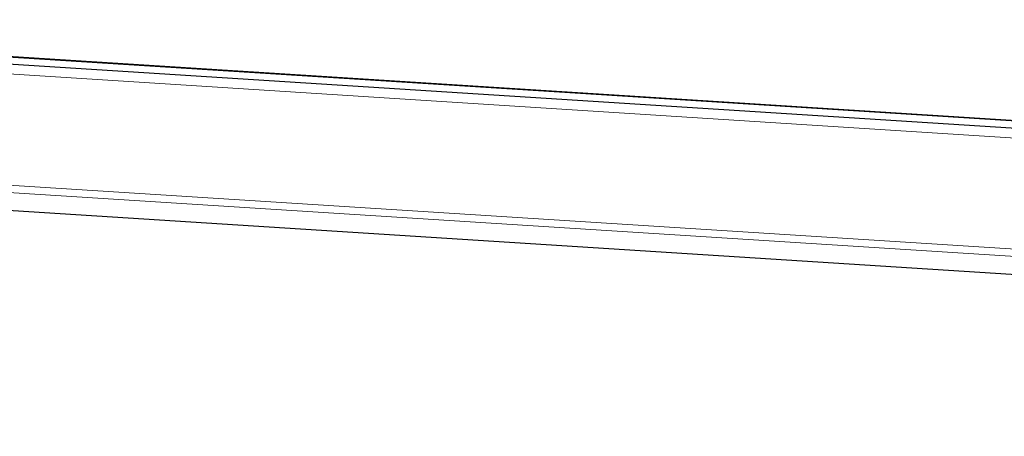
# Model space of a CAD drawing. Header units: millimetres. Extents: x -1472 to 1442, y -78 to 2620.
# Tile 49 of 102: x -453 to -140, y 2087 to 2220. Entities that reach past the tile are written whole.
import ezdxf

# ---------------------------------------------------------------- set-up
doc = ezdxf.new("R2010")
doc.units = ezdxf.units.MM

msp = doc.modelspace()

# ---------------------------------------------------------------- linework, layer by layer
at = {"color": 7, "linetype": 'Continuous', "lineweight": 25}
for p, q in [((-641.8, 2219.82), (724.74, 2132.64)), ((724.74, 2132.68), (-641.51, 2219.83)), ((-646.17, 2217.77), (724.72, 2130.32)), ((670.39, 2087.15), (-828.22, 2182.75))]:
    msp.add_line(p, q, dxfattribs=at)
at = {"color": 144, "linetype": 'Continuous', "lineweight": 18}
for p, q in [((-646.19, 2214.61), (724.7, 2127.16)), ((672.98, 2092.76), (-825.63, 2188.36)), ((677.35, 2094.81), (-810.19, 2189.7))]:
    msp.add_line(p, q, dxfattribs=at)

doc.saveas('drawing.dxf')
